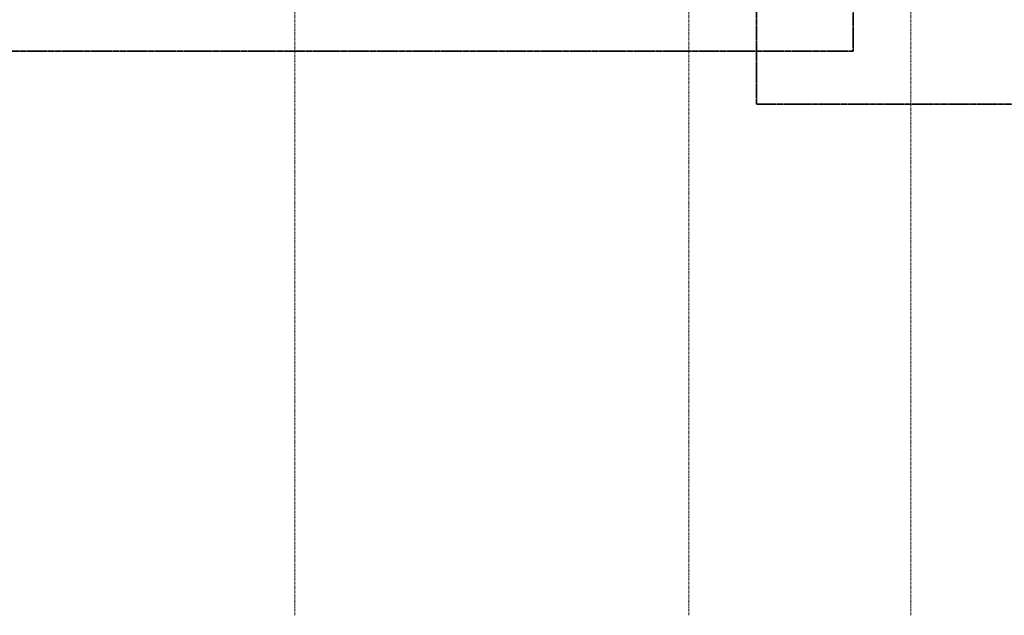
# Model space of a CAD drawing. Header units: millimetres. Extents: x -784 to 360321, y -10607 to 16514.
# Tile 10 of 95: x 63893 to 68840, y -4922 to -1931. Entities that reach past the tile are written whole.
import ezdxf

# ---------------------------------------------------------------- set-up
doc = ezdxf.new("R2010")
doc.units = ezdxf.units.MM
doc.linetypes.add('__FK_przerywana', pattern=[3.2004, 1.6002, -1.6002])
doc.linetypes.add('Linia siatki', pattern=[22.225, 12.7, -3.175, 3.175, -3.175])
doc.layers.add('A-DETL-THIN', color=7, linetype='Continuous', lineweight=5)
doc.layers.add('S-GRID', color=7, linetype='Continuous', lineweight=5)

msp = doc.modelspace()

# ---------------------------------------------------------------- linework, layer by layer
at = {"layer": 'A-DETL-THIN', "color": 6, "linetype": '__FK_przerywana', "lineweight": 35, "true_color": 0xff00ff}
for p, q in [((67595.3, -2354.4), (67595.3, 14617.6)), ((88820.5, -2354.4), (67595.3, -2354.4))]:
    msp.add_line(p, q, dxfattribs=at)
at = {"layer": 'A-DETL-THIN', "color": 4, "linetype": '__FK_przerywana', "lineweight": 35, "true_color": 0x00ffff}
for p, q in [((68080.5, 5302.3), (68080.5, -2088)), ((68080.5, -2088), (60025.9, -2088))]:
    msp.add_line(p, q, dxfattribs=at)
at = {"layer": 'S-GRID', "linetype": 'Linia siatki'}
for p, q in [((65275.5, -4921.6), (65275.5, 15914)), ((67254.5, -4921.6), (67254.5, 15914)), ((68370.5, -4921.6), (68370.5, 15914))]:
    msp.add_line(p, q, dxfattribs=at)

doc.saveas('drawing.dxf')
